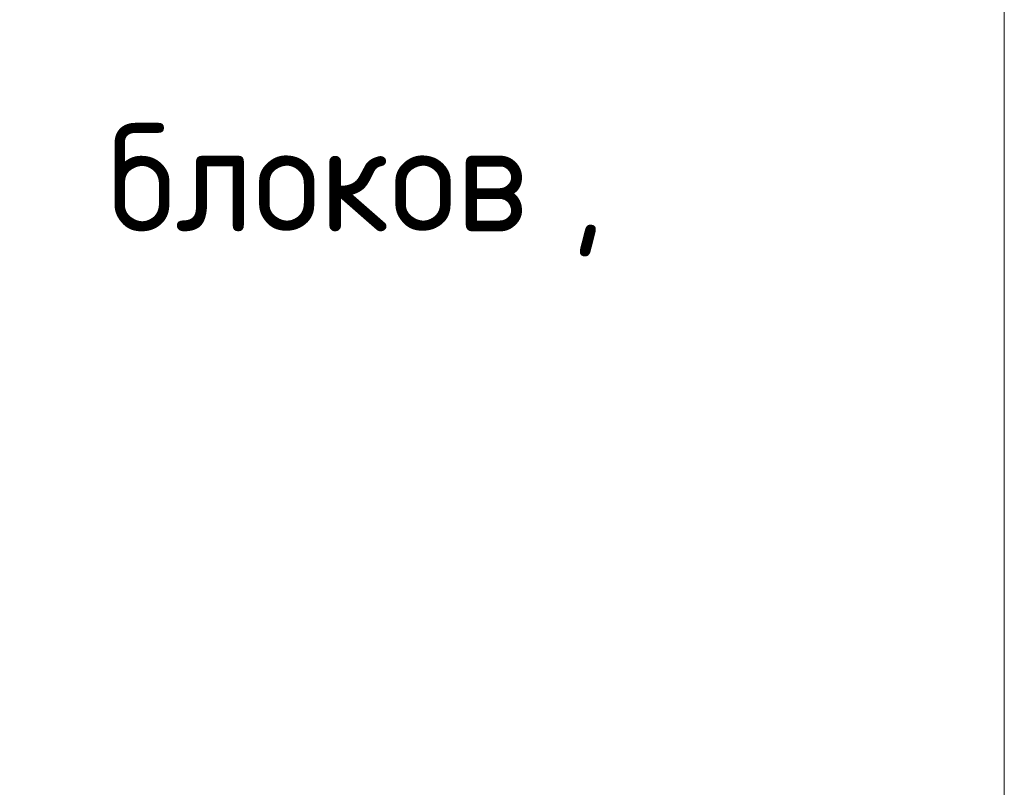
# Model space of a CAD drawing. Header units: millimetres. Extents: x 82112 to 162374, y -10965 to 131389.
# Tile 19 of 82: x 160807 to 161948, y 1934 to 2825. Entities that reach past the tile are written whole.
import ezdxf

# ---------------------------------------------------------------- set-up
doc = ezdxf.new("R2010")
doc.units = ezdxf.units.MM
doc.layers.add('A-DETL-THIN', color=7, linetype='Continuous', lineweight=5)
doc.layers.add('G-ANNO-TEXT', color=7, linetype='Continuous', lineweight=5)
doc.styles.add('GOST Common_6', font='GOST_Common.ttf', dxfattribs={"height": 125})

msp = doc.modelspace()

# ---------------------------------------------------------------- linework, layer by layer
at = {"layer": 'A-DETL-THIN'}
msp.add_line((161947.699823, 3714.667897), (161947.699823, -10965.332103), dxfattribs=at)

# ---------------------------------------------------------------- texts
at = {"layer": 'G-ANNO-TEXT', "char_height": 125, "attachment_point": 1, "style": 'GOST Common_6'}
for s, insert, width in [('блоков', (160909.055885, 2704.144157), 649.366875), ('\\fGOST Common|b0|i0|c204|p34|; ', (160866.061093, 2704.144157), 52.1096875), ('газосиликатных', (159582.831926, 2704.144157), 1555.27375), (', ', (161444.837135, 2704.144157), 104.219375)]:
    msp.add_mtext(s, dxfattribs=dict(at, insert=insert, width=width))

doc.saveas('drawing.dxf')
